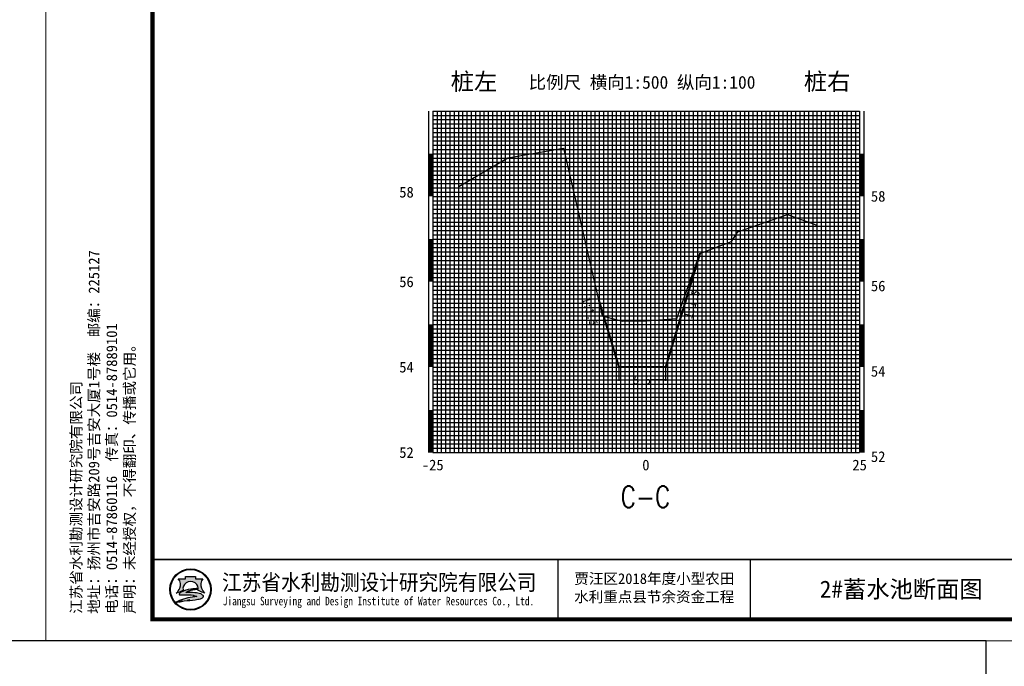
# Model space of a CAD drawing. Extents: x 555481 to 559434, y 3811529 to 3812446.
# Tile 35 of 37: x 556232 to 556462, y 3812129 to 3812281. Entities that reach past the tile are written whole.
import ezdxf
from ezdxf.enums import TextEntityAlignment as Align

# ---------------------------------------------------------------- set-up
doc = ezdxf.new("R2010")
doc.units = 0
doc.header["$LTSCALE"] = 0.5
doc.header["$PDSIZE"] = 0.2
doc.layers.get('0').update_dxf_attribs({"linetype": 'CONTINUOUS'})
doc.layers.get('Defpoints').update_dxf_attribs({"linetype": 'CONTINUOUS'})
for name, color, linetype in [('BGC', 7, 'CONTINUOUS'), ('DFG', 3, 'CONTINUOUS'), ('DMX', 1, 'CONTINUOUS'), ('XFG', 8, 'CONTINUOUS'), ('图副注记', 255, 'CONTINUOUS'), ('标注', 7, 'CONTINUOUS')]:
    doc.layers.add(name, color=color, linetype=linetype)
doc.layers.add('设计断面', color=4, linetype='CONTINUOUS', lineweight=40)
doc.styles.add('HT', font='simhei.ttf')
doc.styles.add('HZ', font='rs.shx', dxfattribs={"width": 0.8, "bigfont": 'hztxt.shx'})
doc.styles.get("Standard").update_dxf_attribs({"font": 'rs.shx', "bigfont": 'hztxt.shx'})
doc.styles.add('宋体', font='txt')
doc.dimstyles.get("Standard").update_dxf_attribs({"dimtxt": 0.18, "dimasz": 0.18, "dimexe": 0.18, "dimexo": 0.0625, "dimgap": 0.09, "dimtad": 0, "dimtih": 1, "dimtoh": 1, "dimdec": 4, "dimzin": 0, "dimdsep": 46, "dimtxsty": 'Standard', "dimcen": 0.09, "dimadec": 0, "dimazin": 0, "dimtfac": 1, "dimtdec": 4, "dimtofl": 0, "dimtmove": 0, "dimatfit": 3, "dimfxl": 0, "dimtolj": 1, "dimtzin": 0, "dimarcsym": 0})

# ---------------------------------------------------------------- blocks, each defined once
blk = doc.blocks.new('_ArchTick')
at = {"color": 0, "linetype": 'ByBlock', "const_width": 0.15}
blk.add_lwpolyline([(-0.5, -0.5), (0.5, 0.5)], dxfattribs=at)
blk = doc.blocks.new('*D6')
at = {"layer": 'Defpoints', "color": 0, "linetype": 'Continuous', "transparency": 16777216}
for p in [(556371.9293019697, 3812199.302118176), (556382.9293019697, 3812199.302118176), (556382.9293019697, 3812196.302118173)]:
    blk.add_point(p, dxfattribs=at)
at = {"layer": '标注', "color": 0, "linetype": 'Continuous', "lineweight": -2, "transparency": 16777216}
for p, q in [((556371.9293019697, 3812199.239618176), (556371.9293019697, 3812196.122118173)), ((556382.9293019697, 3812199.239618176), (556382.9293019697, 3812196.122118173)), ((556371.9293019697, 3812196.302118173), (556375.3672349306, 3812196.302118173)), ((556382.9293019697, 3812196.302118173), (556379.4913690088, 3812196.302118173))]:
    blk.add_line(p, q, dxfattribs=at)
at = {"layer": '标注', "color": 0, "linetype": 'Continuous', "lineweight": -2, "transparency": 16777216, "xscale": 0.5, "yscale": 0.5, "zscale": 0.5, "rotation": 180}
blk.add_blockref('_ArchTick', (556371.9293019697, 3812196.302118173), dxfattribs=at)
at = {"layer": '标注', "color": 0, "linetype": 'Continuous', "lineweight": -2, "transparency": 16777216, "xscale": 0.5, "yscale": 0.5, "zscale": 0.5}
blk.add_blockref('_ArchTick', (556382.9293019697, 3812196.302118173), dxfattribs=at)
at = {"layer": '标注', "color": 0, "linetype": 'Continuous', "transparency": 16777216, "insert": (556377.4293019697, 3812196.302118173), "char_height": 2, "attachment_point": 5, "style": '宋体'}
blk.add_mtext('\\A1;5.5', dxfattribs=at)
blk = doc.blocks.new('tk')
h = blk.add_hatch(color=152)
h.dxf.hatch_style = 1
h.paths.add_polyline_path([(290.8865389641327, 120, 1), (387.6634519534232, 120, 1)])
h.paths.add_polyline_path([(386.0348109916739, 120, -1), (292.5151799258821, 120, -1)], flags=16)
edge = h.paths.add_edge_path(flags=0)
edge.add_arc((383.4861352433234, 131.3700107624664), 20.66422200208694, 138.9741968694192, 204.118088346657)
edge.add_arc((398.8514558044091, 138.2490731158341), 37.49914329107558, 204.118088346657, 225.6558786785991)
edge.add_arc((379.305429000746, 141.7747440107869), 31.06664526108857, 249.8534188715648, 257.6122722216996, ccw=False)
edge.add_arc((409.9478656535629, 225.298667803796), 120.0340818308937, 243.3504805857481, 249.8534188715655, ccw=False)
edge.add_ellipse((339.274995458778, 122.9239219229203), major_axis=(-17.73815560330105, 0), ratio=0.8776980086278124, start_angle=161.6252618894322, end_angle=172.653862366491)
edge.add_arc((369.4667124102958, -17.23120387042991), 138.7377217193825, 95.21036804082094, 98.84274785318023)
edge.add_arc((358.8031159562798, 51.31313628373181), 69.36886086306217, 98.8427478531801, 111.79656805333)
edge.add_arc((339.8455917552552, 98.7185629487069), 18.31337926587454, 111.7965680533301, 130.9174013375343)
edge.add_arc((338.4297213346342, -4.193509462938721), 117.2289597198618, 84.52854590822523, 95.17746754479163, ccw=False)
edge.add_arc((344.298045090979, 57.07128380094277), 55.68375586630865, 70.37003522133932, 84.52854590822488, ccw=False)
edge.add_arc((358.0941884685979, 95.75133062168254), 14.61698591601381, 43.317709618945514, 70.37003522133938, ccw=False)
edge.add_arc((366.7269695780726, 103.8914913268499), 2.751610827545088, -48.48590183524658, 43.317709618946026, ccw=False)
edge.add_arc((357.6080719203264, 114.193421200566), 16.50966496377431, 287.6119267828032, 311.51409816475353, ccw=False)
edge.add_arc((348.7653895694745, 142.0489681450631), 45.73507388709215, 279.6944367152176, 287.6119267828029, ccw=False)
edge.add_arc((308.1630978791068, 379.7211086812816), 286.8503833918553, 274.617760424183, 279.69443671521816, ccw=False)
edge.add_line((331.2568198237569, 93.80185004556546), (337.3627937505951, 95.68770002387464))
edge.add_arc((525.6004769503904, -881.2407086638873), 994.8982566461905, 100.9062728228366, 102.3983437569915)
edge.add_line((311.9887629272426, 90.45501362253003), (320.0239690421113, 93.71353126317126))
edge.add_arc((947.1745628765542, -2284.932874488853), 2459.934265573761, 104.770390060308, 105.1579066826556)
edge.add_arc((362.1854840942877, -20.80308576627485), 124.6590188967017, 98.79521578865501, 117.8496747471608, ccw=False)
edge.add_arc((375.8583429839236, -109.1731876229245), 214.0806156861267, 95.91294384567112, 98.79521578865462, ccw=False)
edge.add_arc((334.7617160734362, 56.46726101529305), 50.99041171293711, 68.07113774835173, 88.46268833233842)
edge.add_arc((328.1845295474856, -188.6063964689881), 296.1523112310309, 88.46268833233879, 92.13625120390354)
edge.add_arc((316.5080526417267, 124.4199033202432), 17.09169026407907, 263.0506384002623, 272.1362512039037, ccw=False)
edge.add_arc((314.6765567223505, 109.3937889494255), 1.95436915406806, 139.2900683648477, 263.0506384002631, ccw=False)
edge.add_arc((322.5213164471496, 102.6438649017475), 12.30336571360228, 116.84910390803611, 139.2900683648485, ccw=False)
edge.add_arc((351.2653419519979, 45.86133903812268), 75.94670193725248, 98.52267105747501, 116.8491039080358, ccw=False)
edge.add_arc((355.198639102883, 19.61408152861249), 102.4870363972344, 88.99992912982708, 98.52267105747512, ccw=False)
edge.add_ellipse((339.274995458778, 122.9239219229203), major_axis=(-17.73815560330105, 0), ratio=0.8776980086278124, start_angle=176.912986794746, end_angle=378.3747381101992)
edge.add_arc((268.6021252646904, 225.2986677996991), 120.034081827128, 290.14658113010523, 296.6495194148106, ccw=False)
edge.add_arc((299.2445619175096, 141.7747440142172), 31.06664526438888, 282.38772777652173, 290.14658113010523, ccw=False)
edge.add_arc((279.6985351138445, 138.249073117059), 37.49914329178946, 314.3441213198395, 335.8819116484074)
edge.add_arc((295.063855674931, 131.3700107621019), 20.66422200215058, 335.8819116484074, 401.0258031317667)
edge.add_line((310.6532350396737, 144.9339822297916), (327.6242677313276, 144.9339822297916))
edge.add_line((327.6242677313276, 144.9339822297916), (327.6242677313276, 150.8006279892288))
edge.add_line((327.6242677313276, 150.8006279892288), (350.9257231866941, 150.8006279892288))
edge.add_line((350.9257231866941, 150.8006279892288), (350.9257231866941, 144.9339822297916))
edge.add_line((350.9257231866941, 144.9339822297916), (367.8967558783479, 144.9339822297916))
h = blk.add_hatch(color=152)
h.dxf.hatch_style = 1
edge = h.paths.add_edge_path()
edge.add_arc((358.0941884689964, 95.75133062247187), 14.61698591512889, 43.31770961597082, 70.37003522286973)
edge.add_arc((344.298045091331, 57.07128379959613), 55.68375586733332, 70.37003522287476, 84.52854590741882)
edge.add_arc((338.4297213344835, -4.193509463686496), 117.2289597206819, 84.5285459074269, 95.17746754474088)
edge.add_arc((339.8455917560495, 98.71856294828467), 18.31337926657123, 111.7965680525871, 130.9174013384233, ccw=False)
edge.add_arc((358.8031159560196, 51.31313628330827), 69.36886086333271, 98.84274785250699, 111.79656805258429, ccw=False)
edge.add_arc((369.4667124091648, -17.23120386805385), 138.73772171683, 95.21036804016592, 98.84274785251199, ccw=False)
edge.add_ellipse((339.274995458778, 122.9239219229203), major_axis=(-17.73815560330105, 0), ratio=0.8776980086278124, start_angle=172.6538623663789, end_angle=176.9129867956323)
edge.add_arc((355.1986391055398, 19.6140815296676), 102.4870363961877, 88.99992913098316, 98.52267106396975)
edge.add_arc((351.2653419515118, 45.8613390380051), 75.94670193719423, 98.5226710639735, 116.8491039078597)
edge.add_arc((322.5213164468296, 102.6438649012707), 12.30336571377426, 116.8491039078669, 139.2900683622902)
edge.add_arc((314.6765567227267, 109.3937889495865), 1.954369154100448, 139.2900683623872, 263.050638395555)
edge.add_arc((316.5080526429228, 124.419903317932), 17.0916902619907, 263.0506383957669, 272.136251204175)
edge.add_arc((328.1845295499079, -188.6063964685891), 296.1523112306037, 88.46268833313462, 92.13625120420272, ccw=False)
edge.add_arc((334.7617160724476, 56.46726101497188), 50.99041171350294, 68.07113774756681, 88.46268833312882, ccw=False)
edge.add_arc((375.858342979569, -109.1731876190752), 214.080615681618, 95.91294384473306, 98.79521578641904)
edge.add_arc((362.1854840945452, -20.80308576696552), 124.6590188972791, 98.79521578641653, 117.8496747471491)
edge.add_arc((947.1745628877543, -2284.932874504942), 2459.934265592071, 104.7703900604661, 105.15790668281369, ccw=False)
edge.add_line((320.0239690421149, 93.71353126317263), (311.9887629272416, 90.4550136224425))
edge.add_arc((525.6004769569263, -881.2407086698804), 994.8982566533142, 100.90627282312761, 102.39834375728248, ccw=False)
edge.add_line((337.3627937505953, 95.68770002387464), (331.2568198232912, 93.8018500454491))
edge.add_arc((308.1630978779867, 379.7211086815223), 286.8503833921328, 274.6177604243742, 279.6944367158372)
edge.add_arc((348.7653895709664, 142.0489681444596), 45.73507388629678, 279.694436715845, 287.6119267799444)
edge.add_arc((357.6080719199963, 114.1934212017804), 16.50966496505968, 287.6119267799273, 311.5140981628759)
edge.add_arc((366.7269695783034, 103.8914913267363), 2.751610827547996, 311.5140981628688, 403.3177096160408)
edge = h.paths.add_edge_path()
edge.add_arc((383.4861352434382, 131.3700107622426), 20.66422200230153, 138.9741968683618, 204.1180883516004, ccw=False)
edge.add_line((367.8967558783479, 144.9339822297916), (350.9257231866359, 144.9339822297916))
edge.add_line((350.9257231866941, 144.9339822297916), (350.9257231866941, 150.8006279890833))
edge.add_line((350.9257231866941, 150.8006279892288), (327.624267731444, 150.8006279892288))
edge.add_line((327.6242677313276, 150.8006279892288), (327.6242677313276, 144.9339822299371))
edge.add_line((327.6242677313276, 144.9339822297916), (310.6532350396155, 144.9339822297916))
edge.add_arc((295.0638556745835, 131.3700107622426), 20.66422200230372, -24.118088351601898, 41.0258031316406, ccw=False)
edge.add_arc((279.6985351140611, 138.2490731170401), 37.49914329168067, 314.34412131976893, 335.8819116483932, ccw=False)
edge.add_arc((299.2445619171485, 141.7747440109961), 31.06664526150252, 282.3877277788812, 290.1465811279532)
edge.add_arc((268.6021252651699, 225.298667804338), 120.0340818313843, 290.1465811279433, 296.6495194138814)
edge.add_ellipse((339.274995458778, 122.9239219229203), major_axis=(-17.73815560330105, 0), ratio=0.8776980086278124, start_angle=176.9129867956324, end_angle=378.37473811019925, ccw=False)
edge.add_ellipse((339.274995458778, 122.9239219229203), major_axis=(-17.73815560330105, 0), ratio=0.8776980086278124, start_angle=172.653862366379, end_angle=176.9129867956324, ccw=False)
edge.add_ellipse((339.274995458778, 122.9239219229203), major_axis=(-17.73815560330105, 0), ratio=0.8776980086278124, start_angle=161.6252618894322, end_angle=172.653862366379, ccw=False)
edge.add_arc((409.9478656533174, 225.298667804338), 120.0340818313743, 243.3504805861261, 249.853418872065)
edge.add_arc((379.3054290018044, 141.7747440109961), 31.06664526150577, 249.8534188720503, 257.61227222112)
edge.add_arc((398.8514558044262, 138.2490731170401), 37.49914329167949, 204.1180883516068, 225.6558786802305, ccw=False)
at = {"lineweight": 0}
for p, q in [((0, 0), (0, 2970)), ((4200, 0), (0, 0))]:
    blk.add_line(p, q, dxfattribs=at)
for p, q in [((1200, 190), (1200, 50)), ((1650, 190), (1650, 50))]:
    blk.add_line(p, q)
at = {"lineweight": 0, "const_width": 10}
blk.add_lwpolyline([(250, 2920), (4150, 2920), (4150, 50), (250, 50)], close=True, dxfattribs=at)
at = {"lineweight": 0, "const_width": 4}
blk.add_lwpolyline([(4150, 190), (250, 190)], dxfattribs=at)
at = {"color": 152}
for points in [[(322.4412181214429, 118.0161767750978, -0.02838203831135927), (309.9446309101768, 112.6089254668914, -0.03386732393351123), (305.909169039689, 111.4313846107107, 0.09425397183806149), (313.9241989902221, 122.9262248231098, 0.2921547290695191), (310.6532350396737, 144.9339822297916), (327.6242677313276, 144.9339822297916), (327.6242677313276, 150.8006279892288), (350.9257231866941, 150.8006279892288), (350.9257231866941, 144.9339822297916), (367.8967558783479, 144.9339822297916, 0.29215472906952), (364.6257919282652, 122.9262248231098, 0.09425397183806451), (372.6408218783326, 111.4313846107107, -0.03386732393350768), (368.6053600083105, 112.6089254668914, -0.02838203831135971), (356.1087727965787, 118.0161767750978)], [(356.9874112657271, 122.0855064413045, 0.04157472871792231), (340.0099846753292, 120.9693843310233, 0.08013502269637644), (316.9645955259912, 113.6209164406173, 0.09823132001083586), (313.1951032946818, 110.6684867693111, 0.599439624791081), (314.4400935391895, 107.4537776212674, 0.03966424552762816), (317.145162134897, 107.3400916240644, -0.01603031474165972), (336.1296833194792, 107.4393195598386, -0.08921046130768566), (353.8043466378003, 103.768427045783, 0.01257694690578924), (343.1247064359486, 102.3900867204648, 0.08333285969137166), (303.9506013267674, 89.41746323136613, -0.001690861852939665), (320.0239690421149, 93.71353126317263), (311.9887629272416, 90.4550136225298, -0.006510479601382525), (337.3627937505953, 95.68770002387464), (331.2568198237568, 93.80185004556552, 0.02215480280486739), (356.4668864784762, 96.96699914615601, 0.03456031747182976), (362.6033732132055, 98.45760211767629, 0.1046726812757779), (368.5507491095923, 101.8311053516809, 0.4234638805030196), (368.7289335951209, 105.7792154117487, 0.1185893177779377), (363.0046801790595, 109.5188049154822, 0.06185687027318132), (349.6074808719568, 112.5013348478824, 0.04649815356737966), (327.8508714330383, 112.5571519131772, -0.08362449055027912), (333.0456102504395, 115.7226833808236, -0.05658197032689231), (348.1395195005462, 119.8574764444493, -0.01585057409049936), (356.8675527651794, 120.9332510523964)]]:
    blk.add_lwpolyline(points, format="xyb", dxfattribs=at)
for radius in [48.38845649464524, 46.75981553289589]:
    blk.add_circle((339.274995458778, 120), radius, dxfattribs=at)
blk.add_arc((358.8031159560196, 51.31313628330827), 69.36886086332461, 98.84274785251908, 111.7965680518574, dxfattribs=at)
for start_param, end_param in [(2.820892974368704, 6.603884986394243), (3.013378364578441, 3.087714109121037)]:
    blk.add_ellipse((339.274995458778, 122.9239219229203), major_axis=(-17.73815560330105, 0), ratio=0.8776980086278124, start_param=start_param, end_param=end_param, dxfattribs=at)
at = {"style": '宋体'}
for s, height, width, p in [('江苏省水利勘测设计研究院有限公司', 37.5, 0.9, (781.273192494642, 137.5084589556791)), ('Jiangsu Surveying and Design Institute of Water Resources Co., Ltd.', 20, 0.8, (779.551912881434, 90.13403798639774))]:
    blk.add_text(s, height=height, dxfattribs=dict(at, width=width)).set_placement(p, align=Align.MIDDLE)
at = {"insert": (58.78845214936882, 62.98893505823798), "char_height": 25, "attachment_point": 1, "rotation": 90, "style": '宋体'}
blk.add_mtext('江苏省水利勘测设计研究院有限公司\\P地址：扬州市吉安路209号吉安大厦1号楼  邮编：225127\\P电话：0514-87860116  传真：0514-87889101\\P声明：未经授权，不得翻印、传播或它用。', dxfattribs=at)
blk = doc.blocks.new('tk1')
at = {"color": 0}
blk.add_blockref('tk', (0, 0), dxfattribs=at)
at = {"style": '宋体'}
for s, p in [('贾汪区2018年度小型农田', (1425.70839577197, 146.0081402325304)), ('水利重点县节余资金工程', (1425.388375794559, 103.4670712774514))]:
    blk.add_text(s, height=25, dxfattribs=at).set_placement(p, align=Align.MIDDLE)

msp = doc.modelspace()

# ---------------------------------------------------------------- linework, layer by layer
at = {"linetype": 'Continuous'}
msp.add_lwpolyline([(555901.1259890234, 3811571.610287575), (556458.0047966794, 3811571.610287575), (556458.0047966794, 3812135.211087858), (555901.1259890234, 3812135.211087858)], close=True, dxfattribs=at)
at = {"layer": 'BGC', "linetype": 'Continuous'}
for p, q in [((556327.3729201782, 3812259.302118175), (556327.3729201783, 3812179.302118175)), ((556328.3729201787, 3812259.302118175), (556328.3729201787, 3812179.302118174)), ((556428.3729201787, 3812259.302118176), (556428.3729201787, 3812179.302118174)), ((556429.3729201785, 3812259.302118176), (556429.3729201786, 3812179.302118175))]:
    msp.add_line(p, q, dxfattribs=at)
at = {"layer": 'BGC', "linetype": 'Continuous', "const_width": 1}
for points in [[(556327.8729201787, 3812239.302118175), (556327.8729201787, 3812249.302118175)], [(556428.8729201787, 3812239.302118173), (556428.8729201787, 3812249.302118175)], [(556327.8729201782, 3812219.302118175), (556327.8729201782, 3812229.302118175)], [(556428.8729201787, 3812219.302118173), (556428.8729201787, 3812229.302118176)], [(556327.8729201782, 3812199.302118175), (556327.8729201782, 3812209.302118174)], [(556428.8729201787, 3812199.302118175), (556428.8729201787, 3812209.302118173)], [(556327.8729201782, 3812179.302118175), (556327.8729201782, 3812189.302118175)], [(556428.8729201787, 3812179.302118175), (556428.8729201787, 3812189.302118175)]]:
    msp.add_lwpolyline(points, dxfattribs=at)
at = {"layer": 'DFG', "linetype": 'Continuous'}
for p, q in [((556328.3729201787, 3812259.302118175), (556428.3729201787, 3812259.302118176)), ((556338.3729201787, 3812259.302118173), (556338.3729201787, 3812179.302118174)), ((556348.3729201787, 3812259.302118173), (556348.3729201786, 3812179.302118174)), ((556358.3729201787, 3812259.302118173), (556358.3729201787, 3812179.302118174)), ((556368.3729201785, 3812259.302118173), (556368.3729201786, 3812179.302118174)), ((556388.3729201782, 3812259.302118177), (556388.3729201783, 3812179.302118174)), ((556398.3729201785, 3812259.302118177), (556398.3729201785, 3812179.302118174)), ((556408.3729201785, 3812259.302118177), (556408.3729201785, 3812179.302118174)), ((556418.3729201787, 3812259.302118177), (556418.3729201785, 3812179.302118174)), ((556328.3729201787, 3812249.302118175), (556428.3729201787, 3812249.302118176)), ((556328.3729201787, 3812239.302118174), (556428.3729201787, 3812239.302118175)), ((556328.3729201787, 3812239.302118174), (556428.3729201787, 3812239.302118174)), ((556328.3729201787, 3812229.302118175), (556428.3729201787, 3812229.302118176)), ((556328.3729201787, 3812219.302118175), (556428.3729201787, 3812219.302118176)), ((556328.3729201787, 3812209.302118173), (556428.3729201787, 3812209.302118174)), ((556328.3729201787, 3812199.302118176), (556428.3729201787, 3812199.302118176)), ((556328.3729201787, 3812189.302118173), (556428.3729201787, 3812189.302118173)), ((556328.3729201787, 3812179.302118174), (556428.3729201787, 3812179.302118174))]:
    msp.add_line(p, q, dxfattribs=at)
at = {"layer": 'DFG', "color": 2, "linetype": 'Continuous'}
msp.add_line((556378.3729201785, 3812259.302118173), (556378.3729201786, 3812179.302118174), dxfattribs=at)
at = {"layer": 'DMX', "linetype": 'Continuous', "flags": 128}
msp.add_lwpolyline([(556334.4927915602, 3812241.662118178), (556345.9447217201, 3812248.362118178), (556359.0171692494, 3812250.612118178), (556368.0772588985, 3812211.312118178), (556372.7499057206, 3812210.062118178), (556378.3729201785, 3812210.172118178), (556385.5438354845, 3812210.682118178), (556390.9183019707, 3812225.932118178), (556398.3505123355, 3812228.742118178), (556399.8552143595, 3812230.982118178), (556411.460332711, 3812235.102118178), (556418.3453431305, 3812232.542118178)], dxfattribs=at)
at = {"layer": 'XFG', "linetype": 'Continuous'}
for p, q in [((556329.3729201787, 3812259.302118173), (556329.3729201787, 3812179.302118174)), ((556330.3729201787, 3812259.302118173), (556330.3729201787, 3812179.302118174)), ((556331.3729201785, 3812259.302118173), (556331.3729201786, 3812179.302118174)), ((556332.3729201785, 3812259.302118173), (556332.3729201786, 3812179.302118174)), ((556333.3729201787, 3812259.302118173), (556333.3729201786, 3812179.302118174)), ((556334.3729201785, 3812259.302118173), (556334.3729201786, 3812179.302118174)), ((556335.3729201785, 3812259.302118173), (556335.3729201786, 3812179.302118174)), ((556336.3729201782, 3812259.302118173), (556336.3729201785, 3812179.302118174)), ((556337.3729201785, 3812259.302118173), (556337.3729201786, 3812179.302118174)), ((556339.3729201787, 3812259.302118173), (556339.3729201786, 3812179.302118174)), ((556340.3729201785, 3812259.302118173), (556340.3729201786, 3812179.302118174)), ((556341.3729201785, 3812259.302118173), (556341.3729201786, 3812179.302118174)), ((556342.3729201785, 3812259.302118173), (556342.3729201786, 3812179.302118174)), ((556343.3729201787, 3812259.302118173), (556343.3729201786, 3812179.302118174)), ((556344.3729201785, 3812259.302118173), (556344.3729201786, 3812179.302118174)), ((556345.3729201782, 3812259.302118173), (556345.3729201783, 3812179.302118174)), ((556346.3729201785, 3812259.302118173), (556346.3729201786, 3812179.302118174)), ((556347.3729201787, 3812259.302118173), (556347.3729201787, 3812179.302118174)), ((556349.3729201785, 3812259.302118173), (556349.3729201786, 3812179.302118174)), ((556350.3729201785, 3812259.302118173), (556350.3729201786, 3812179.302118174)), ((556351.3729201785, 3812259.302118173), (556351.3729201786, 3812179.302118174)), ((556352.3729201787, 3812259.302118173), (556352.3729201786, 3812179.302118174)), ((556353.3729201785, 3812259.302118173), (556353.3729201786, 3812179.302118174)), ((556354.3729201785, 3812259.302118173), (556354.3729201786, 3812179.302118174)), ((556355.3729201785, 3812259.302118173), (556355.3729201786, 3812179.302118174)), ((556356.3729201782, 3812259.302118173), (556356.3729201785, 3812179.302118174)), ((556357.3729201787, 3812259.302118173), (556357.3729201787, 3812179.302118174)), ((556359.3729201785, 3812259.302118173), (556359.3729201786, 3812179.302118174)), ((556360.3729201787, 3812259.302118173), (556360.3729201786, 3812179.302118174)), ((556361.3729201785, 3812259.302118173), (556361.3729201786, 3812179.302118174)), ((556362.3729201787, 3812259.302118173), (556362.3729201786, 3812179.302118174)), ((556363.3729201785, 3812259.302118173), (556363.3729201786, 3812179.302118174)), ((556364.3729201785, 3812259.302118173), (556364.3729201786, 3812179.302118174)), ((556365.3729201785, 3812259.302118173), (556365.3729201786, 3812179.302118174)), ((556366.3729201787, 3812259.302118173), (556366.3729201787, 3812179.302118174)), ((556367.3729201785, 3812259.302118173), (556367.3729201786, 3812179.302118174)), ((556369.3729201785, 3812259.302118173), (556369.3729201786, 3812179.302118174)), ((556370.3729201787, 3812259.302118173), (556370.3729201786, 3812179.302118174)), ((556371.3729201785, 3812259.302118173), (556371.3729201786, 3812179.302118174)), ((556372.3729201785, 3812259.302118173), (556372.3729201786, 3812179.302118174)), ((556373.3729201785, 3812259.302118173), (556373.3729201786, 3812179.302118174)), ((556374.3729201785, 3812259.302118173), (556374.3729201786, 3812179.302118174)), ((556375.3729201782, 3812259.302118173), (556375.3729201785, 3812179.302118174)), ((556376.3729201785, 3812259.302118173), (556376.3729201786, 3812179.302118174)), ((556377.3729201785, 3812259.302118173), (556377.3729201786, 3812179.302118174)), ((556379.3729201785, 3812259.302118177), (556379.3729201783, 3812179.302118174)), ((556380.3729201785, 3812259.302118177), (556380.3729201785, 3812179.302118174)), ((556381.3729201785, 3812259.302118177), (556381.3729201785, 3812179.302118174)), ((556382.3729201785, 3812259.302118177), (556382.3729201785, 3812179.302118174)), ((556383.3729201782, 3812259.302118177), (556383.3729201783, 3812179.302118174)), ((556384.3729201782, 3812259.302118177), (556384.3729201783, 3812179.302118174)), ((556385.3729201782, 3812259.302118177), (556385.3729201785, 3812179.302118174)), ((556386.3729201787, 3812259.302118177), (556386.3729201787, 3812179.302118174)), ((556387.3729201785, 3812259.302118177), (556387.3729201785, 3812179.302118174)), ((556389.3729201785, 3812259.302118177), (556389.3729201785, 3812179.302118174)), ((556390.3729201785, 3812259.302118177), (556390.3729201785, 3812179.302118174)), ((556391.3729201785, 3812259.302118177), (556391.3729201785, 3812179.302118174)), ((556392.3729201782, 3812259.302118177), (556392.3729201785, 3812179.302118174)), ((556393.3729201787, 3812259.302118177), (556393.3729201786, 3812179.302118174)), ((556394.3729201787, 3812259.302118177), (556394.3729201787, 3812179.302118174)), ((556395.3729201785, 3812259.302118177), (556395.3729201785, 3812179.302118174)), ((556396.3729201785, 3812259.302118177), (556396.3729201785, 3812179.302118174)), ((556397.3729201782, 3812259.302118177), (556397.3729201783, 3812179.302118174)), ((556399.3729201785, 3812259.302118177), (556399.3729201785, 3812179.302118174)), ((556400.3729201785, 3812259.302118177), (556400.3729201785, 3812179.302118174)), ((556401.3729201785, 3812259.302118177), (556401.3729201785, 3812179.302118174)), ((556402.3729201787, 3812259.302118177), (556402.3729201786, 3812179.302118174)), ((556403.3729201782, 3812259.302118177), (556403.3729201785, 3812179.302118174)), ((556404.3729201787, 3812259.302118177), (556404.3729201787, 3812179.302118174)), ((556405.3729201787, 3812259.302118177), (556405.3729201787, 3812179.302118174)), ((556406.3729201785, 3812259.302118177), (556406.3729201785, 3812179.302118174)), ((556407.3729201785, 3812259.302118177), (556407.3729201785, 3812179.302118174)), ((556409.3729201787, 3812259.302118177), (556409.3729201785, 3812179.302118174)), ((556410.3729201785, 3812259.302118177), (556410.3729201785, 3812179.302118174)), ((556411.3729201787, 3812259.302118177), (556411.3729201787, 3812179.302118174)), ((556412.3729201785, 3812259.302118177), (556412.3729201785, 3812179.302118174)), ((556413.3729201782, 3812259.302118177), (556413.3729201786, 3812179.302118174)), ((556414.3729201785, 3812259.302118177), (556414.3729201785, 3812179.302118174)), ((556415.3729201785, 3812259.302118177), (556415.3729201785, 3812179.302118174)), ((556416.3729201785, 3812259.302118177), (556416.3729201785, 3812179.302118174)), ((556417.3729201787, 3812259.302118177), (556417.3729201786, 3812179.302118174)), ((556419.3729201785, 3812259.302118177), (556419.3729201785, 3812179.302118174)), ((556420.3729201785, 3812259.302118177), (556420.3729201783, 3812179.302118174)), ((556421.3729201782, 3812259.302118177), (556421.3729201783, 3812179.302118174)), ((556422.3729201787, 3812259.302118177), (556422.3729201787, 3812179.302118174)), ((556423.3729201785, 3812259.302118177), (556423.3729201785, 3812179.302118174)), ((556424.3729201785, 3812259.302118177), (556424.3729201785, 3812179.302118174)), ((556425.3729201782, 3812259.302118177), (556425.3729201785, 3812179.302118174)), ((556426.3729201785, 3812259.302118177), (556426.3729201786, 3812179.302118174)), ((556427.3729201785, 3812259.302118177), (556427.3729201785, 3812179.302118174)), ((556328.3729201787, 3812258.302118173), (556428.3729201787, 3812258.302118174)), ((556328.3729201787, 3812257.302118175), (556428.3729201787, 3812257.302118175)), ((556328.3729201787, 3812256.302118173), (556428.3729201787, 3812256.302118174)), ((556328.3729201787, 3812255.302118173), (556428.3729201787, 3812255.302118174)), ((556328.3729201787, 3812254.302118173), (556428.3729201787, 3812254.302118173)), ((556328.3729201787, 3812253.302118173), (556428.3729201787, 3812253.302118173)), ((556328.3729201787, 3812252.302118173), (556428.3729201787, 3812252.302118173)), ((556328.3729201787, 3812251.302118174), (556428.3729201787, 3812251.302118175)), ((556328.3729201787, 3812250.302118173), (556428.3729201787, 3812250.302118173)), ((556328.3729201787, 3812248.302118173), (556428.3729201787, 3812248.302118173)), ((556328.3729201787, 3812248.302118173), (556428.3729201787, 3812248.302118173)), ((556328.3729201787, 3812247.302118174), (556428.3729201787, 3812247.302118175)), ((556328.3729201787, 3812246.302118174), (556428.3729201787, 3812246.302118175)), ((556328.3729201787, 3812245.302118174), (556428.3729201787, 3812245.302118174)), ((556328.3729201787, 3812244.302118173), (556428.3729201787, 3812244.302118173)), ((556328.3729201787, 3812243.302118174), (556428.3729201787, 3812243.302118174)), ((556328.3729201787, 3812242.302118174), (556428.3729201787, 3812242.302118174)), ((556328.3729201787, 3812241.302118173), (556428.3729201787, 3812241.302118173)), ((556328.3729201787, 3812240.302118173), (556428.3729201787, 3812240.302118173)), ((556328.3729201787, 3812238.302118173), (556428.3729201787, 3812238.302118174)), ((556328.3729201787, 3812237.302118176), (556428.3729201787, 3812237.302118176)), ((556328.3729201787, 3812236.302118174), (556428.3729201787, 3812236.302118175)), ((556328.3729201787, 3812235.302118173), (556428.3729201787, 3812235.302118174)), ((556328.3729201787, 3812234.302118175), (556428.3729201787, 3812234.302118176)), ((556328.3729201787, 3812233.302118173), (556428.3729201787, 3812233.302118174)), ((556328.3729201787, 3812232.302118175), (556428.3729201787, 3812232.302118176)), ((556328.3729201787, 3812231.302118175), (556428.3729201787, 3812231.302118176)), ((556328.3729201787, 3812230.302118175), (556428.3729201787, 3812230.302118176)), ((556328.3729201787, 3812228.302118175), (556428.3729201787, 3812228.302118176)), ((556328.3729201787, 3812228.302118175), (556428.3729201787, 3812228.302118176)), ((556328.3729201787, 3812227.302118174), (556428.3729201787, 3812227.302118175)), ((556328.3729201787, 3812226.302118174), (556428.3729201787, 3812226.302118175)), ((556328.3729201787, 3812225.302118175), (556428.3729201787, 3812225.302118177)), ((556328.3729201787, 3812224.302118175), (556428.3729201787, 3812224.302118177)), ((556328.3729201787, 3812223.302118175), (556428.3729201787, 3812223.302118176)), ((556328.3729201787, 3812222.302118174), (556428.3729201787, 3812222.302118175)), ((556328.3729201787, 3812221.302118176), (556428.3729201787, 3812221.302118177)), ((556328.3729201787, 3812220.302118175), (556428.3729201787, 3812220.302118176)), ((556328.3729201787, 3812218.302118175), (556428.3729201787, 3812218.302118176)), ((556328.3729201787, 3812217.302118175), (556428.3729201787, 3812217.302118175)), ((556328.3729201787, 3812216.302118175), (556428.3729201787, 3812216.302118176)), ((556328.3729201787, 3812215.302118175), (556428.3729201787, 3812215.302118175)), ((556328.3729201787, 3812214.302118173), (556428.3729201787, 3812214.302118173)), ((556328.3729201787, 3812213.302118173), (556428.3729201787, 3812213.302118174)), ((556328.3729201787, 3812212.302118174), (556428.3729201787, 3812212.302118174)), ((556328.3729201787, 3812211.302118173), (556428.3729201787, 3812211.302118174)), ((556328.3729201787, 3812210.302118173), (556428.3729201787, 3812210.302118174)), ((556328.3729201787, 3812208.302118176), (556428.3729201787, 3812208.302118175)), ((556328.3729201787, 3812207.302118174), (556428.3729201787, 3812207.302118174)), ((556328.3729201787, 3812206.302118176), (556428.3729201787, 3812206.302118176)), ((556328.3729201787, 3812205.302118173), (556428.3729201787, 3812205.302118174)), ((556328.3729201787, 3812204.302118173), (556428.3729201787, 3812204.302118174)), ((556328.3729201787, 3812203.302118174), (556428.3729201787, 3812203.302118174)), ((556328.3729201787, 3812202.302118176), (556428.3729201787, 3812202.302118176)), ((556328.3729201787, 3812201.302118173), (556428.3729201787, 3812201.302118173)), ((556328.3729201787, 3812200.302118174), (556428.3729201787, 3812200.302118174)), ((556328.3729201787, 3812198.302118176), (556428.3729201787, 3812198.302118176)), ((556328.3729201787, 3812197.302118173), (556428.3729201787, 3812197.302118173)), ((556328.3729201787, 3812196.302118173), (556428.3729201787, 3812196.302118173)), ((556328.3729201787, 3812195.302118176), (556428.3729201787, 3812195.302118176)), ((556328.3729201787, 3812194.302118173), (556428.3729201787, 3812194.302118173)), ((556328.3729201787, 3812193.302118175), (556428.3729201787, 3812193.302118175)), ((556328.3729201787, 3812192.302118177), (556428.3729201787, 3812192.302118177)), ((556328.3729201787, 3812191.302118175), (556428.3729201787, 3812191.302118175)), ((556328.3729201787, 3812190.302118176), (556428.3729201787, 3812190.302118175)), ((556328.3729201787, 3812188.302118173), (556428.3729201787, 3812188.302118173)), ((556328.3729201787, 3812187.302118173), (556428.3729201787, 3812187.302118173)), ((556328.3729201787, 3812186.302118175), (556428.3729201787, 3812186.302118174)), ((556328.3729201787, 3812185.302118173), (556428.3729201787, 3812185.302118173)), ((556328.3729201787, 3812184.302118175), (556428.3729201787, 3812184.302118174)), ((556328.3729201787, 3812183.302118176), (556428.3729201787, 3812183.302118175)), ((556328.3729201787, 3812182.302118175), (556428.3729201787, 3812182.302118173)), ((556328.3729201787, 3812181.302118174), (556428.3729201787, 3812181.302118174)), ((556328.3729201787, 3812180.302118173), (556428.3729201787, 3812180.302118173))]:
    msp.add_line(p, q, dxfattribs=at)
at = {"layer": '设计断面', "linetype": 'Continuous'}
for p, q in [((556390.9183019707, 3812225.932118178), (556382.9293019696, 3812199.302118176)), ((556367.2507289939, 3812214.897361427), (556371.9293019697, 3812199.302118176)), ((556382.9293019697, 3812199.302118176), (556371.9293019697, 3812199.302118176))]:
    msp.add_line(p, q, dxfattribs=at)

# ---------------------------------------------------------------- block references
at = {"linetype": 'Continuous', "xscale": 0.1, "yscale": 0.1, "zscale": 0.1}
msp.add_blockref('tk1', (556237.7061879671, 3812135.211087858), dxfattribs=at)

# ---------------------------------------------------------------- texts
at = {"linetype": 'Continuous', "style": 'HZ', "width": 0.8}
msp.add_text('C-C', height=5, dxfattribs=at).set_placement((556372.3721423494, 3812166.401194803))
at = {"style": '宋体'}
msp.add_text('2#蓄水池断面图', height=4, dxfattribs=at).set_placement((556438.121675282, 3812147.295698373), align=Align.MIDDLE_CENTER)
at = {"layer": 'BGC', "linetype": 'Continuous', "style": 'HT'}
msp.add_text('比例尺 横向1:500 纵向1:100', height=3, dxfattribs=at).set_placement((556377.3988772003, 3812266.091186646), align=Align.MIDDLE)
for s, p in [('58', (556320.5206140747, 3812240.302118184)), ('58', (556431.0160389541, 3812239.330941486)), ('56', (556320.5206140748, 3812219.302118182)), ('56', (556431.0160389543, 3812218.330941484)), ('54', (556320.5206140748, 3812199.302118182)), ('54', (556431.0160389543, 3812198.330941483)), ('52', (556320.5206140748, 3812179.302118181)), ('52', (556431.0160389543, 3812178.330941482))]:
    msp.add_text(s, height=2.5, dxfattribs=at).set_placement(p, align=Align.MIDDLE_LEFT)
at = {"layer": 'BGC', "linetype": 'Continuous', "style": '宋体'}
for rotation, p in [(286.699244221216, (556363.673778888, 3812211.901790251)), (73.00917669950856, (556390.6279520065, 3812213.583136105))]:
    msp.add_text('1:1.5', height=2, rotation=rotation, dxfattribs=at).set_placement(p, align=Align.BOTTOM_CENTER)
at = {"layer": 'BGC', "linetype": 'Continuous', "style": 'HT'}
for s, p in [('-25', (556328.3729201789, 3812174.379321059)), ('0', (556378.3055087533, 3812174.37932106)), ('25', (556428.3729201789, 3812174.379321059))]:
    msp.add_text(s, height=2.5, dxfattribs=at).set_placement(p, align=Align.BOTTOM_CENTER)
at = {"layer": '图副注记', "color": 7, "style": '宋体'}
for s, p in [('桩左', (556343.4973113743, 3812263.028973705)), ('桩右', (556426.2086373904, 3812263.028973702))]:
    msp.add_text(s, height=4, dxfattribs=at).set_placement(p, align=Align.BOTTOM_RIGHT)

# ---------------------------------------------------------------- dimensions: what is measured, and where the dimension line sits
at = {"layer": '标注', "linetype": 'Continuous'}
dim = msp.add_linear_dim(base=(556382.9293019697, 3812196.302118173), p1=(556371.9293019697, 3812199.302118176), p2=(556382.9293019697, 3812199.302118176), text='5.5', dimstyle='Standard', override={"dimtxt": 2, "dimasz": 0.5, "dimtxsty": '宋体', "dimblk1": 'ArchTick', "dimblk2": 'ArchTick', "dimsah": 1}, dxfattribs=at)
dim.commit()
dim.dimension.update_dxf_attribs({"geometry": '*D6', "text_midpoint": (556377.4293019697, 3812196.302118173), "dimtype": 160})

doc.saveas('drawing.dxf')
